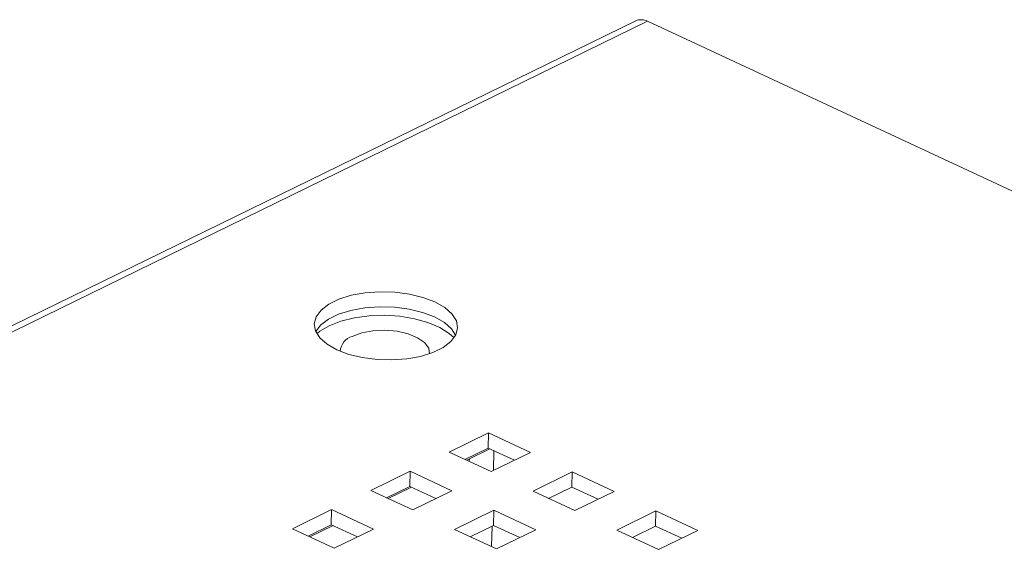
# Paper-space layout '3' of a CAD drawing. Header units: inches. Extents: x 1 to 109, y 1 to 85.
# Tile 33 of 109: x 12.03 to 14.89, y 33.99 to 35.52. Entities that reach past the tile are written whole.
import ezdxf

# ---------------------------------------------------------------- set-up
doc = ezdxf.new("R2010")
doc.units = ezdxf.units.IN
doc.header["$MEASUREMENT"] = 0

psp = doc.layouts.new('3')

# ---------------------------------------------------------------- linework, layer by layer
at = {"color": 7, "linetype": 'Continuous', "lineweight": 15, "ltscale": 5}
for p, q in [((13.8164, 35.5212), (4.7916, 31.1073)), ((13.8506, 35.5197), (4.8257, 31.1058)), ((26.7062, 29.5304), (13.8506, 35.5197)), ((13.3888, 34.3235), (13.2749, 34.2678)), ((13.3877, 34.2797), (13.3888, 34.3235)), ((13.5105, 34.2668), (13.3888, 34.3235)), ((13.2749, 34.2678), (13.3965, 34.2111)), ((13.3202, 34.2467), (13.3877, 34.2797)), ((13.3929, 34.2773), (13.3254, 34.2442)), ((13.3877, 34.2797), (13.464, 34.2441)), ((13.3965, 34.2111), (13.5105, 34.2668)), ((13.161, 34.2121), (13.0471, 34.1563)), ((13.1599, 34.1682), (13.161, 34.2121)), ((13.2826, 34.1554), (13.161, 34.2121)), ((13.6321, 34.2102), (13.5182, 34.1544)), ((13.631, 34.1663), (13.6321, 34.2102)), ((13.7537, 34.1535), (13.6321, 34.2102)), ((13.0471, 34.1563), (13.1687, 34.0997)), ((13.0924, 34.1352), (13.1599, 34.1682)), ((13.1651, 34.1658), (13.0976, 34.1328)), ((13.1599, 34.1682), (13.2362, 34.1327)), ((13.1687, 34.0997), (13.2826, 34.1554)), ((13.5182, 34.1544), (13.6398, 34.0978)), ((13.5635, 34.1333), (13.631, 34.1663)), ((13.631, 34.1663), (13.7073, 34.1308)), ((13.6398, 34.0978), (13.7537, 34.1535)), ((12.9332, 34.1006), (12.8193, 34.0449)), ((12.9321, 34.0568), (12.9332, 34.1006)), ((13.0548, 34.044), (12.9332, 34.1006)), ((13.4043, 34.0987), (13.2903, 34.043)), ((13.4031, 34.0549), (13.4043, 34.0987)), ((13.5259, 34.0421), (13.4043, 34.0987)), ((13.8753, 34.0968), (13.7614, 34.0411)), ((13.8742, 34.053), (13.8753, 34.0968)), ((13.9969, 34.0402), (13.8753, 34.0968)), ((12.8193, 34.0449), (12.9409, 33.9883)), ((12.8646, 34.0238), (12.9321, 34.0568)), ((12.9373, 34.0544), (12.8698, 34.0214)), ((12.9321, 34.0568), (13.0084, 34.0213)), ((12.9409, 33.9883), (13.0548, 34.044)), ((13.2903, 34.043), (13.412, 33.9864)), ((13.3356, 34.0219), (13.4031, 34.0549)), ((13.4031, 34.0549), (13.4795, 34.0194)), ((13.412, 33.9864), (13.5259, 34.0421)), ((13.7614, 34.0411), (13.883, 33.9845)), ((13.8067, 34.02), (13.8742, 34.053)), ((13.8742, 34.053), (13.9505, 34.0175)), ((13.883, 33.9845), (13.9969, 34.0402))]:
    psp.add_line(p, q, dxfattribs=at)
at = {"color": 8, "linetype": 'Continuous', "lineweight": 15, "ltscale": 5}
for p, q in [((13.4031, 34.2143), (13.4046, 34.2718)), ((13.3333, 34.2481), (13.3331, 34.2406)), ((13.3975, 33.9931), (13.399, 34.0529))]:
    psp.add_line(p, q, dxfattribs=at)
at = {"color": 7, "linetype": 'Continuous', "lineweight": 15, "ltscale": 5, "flags": 128}
for points in [[(12.9485, 34.5651), (12.9832, 34.5519), (13.0226, 34.5423), (13.065, 34.5368), (13.1085, 34.5355), (13.1513, 34.5386), (13.1914, 34.5458), (13.2271, 34.557), (13.2569, 34.5716), (13.2794, 34.5889), (13.2937, 34.6082), (13.2991, 34.6287), (13.2954, 34.6494), (13.2827, 34.6695), (13.2617, 34.6881), (13.2332, 34.7044), (13.1985, 34.7176), (13.1591, 34.7271), (13.1167, 34.7327), (13.0731, 34.7339), (13.0304, 34.7309), (12.9903, 34.7236), (12.9545, 34.7124), (12.9248, 34.6979), (12.9023, 34.6806), (12.888, 34.6612), (12.8826, 34.6408), (12.8863, 34.62), (12.8989, 34.5999), (12.92, 34.5813), (12.9485, 34.5651)], [(12.8872, 34.618), (12.9012, 34.6368), (12.9237, 34.6541), (12.9534, 34.6686), (12.9891, 34.6798), (13.0293, 34.6871), (13.072, 34.6901), (13.1156, 34.6889), (13.158, 34.6833), (13.1974, 34.6738), (13.2321, 34.6606), (13.2606, 34.6443), (13.2816, 34.6257), (13.2934, 34.6077)], [(13.2888, 34.6001), (13.2747, 34.6127), (13.247, 34.63), (13.2129, 34.6445), (13.1736, 34.6555), (13.1308, 34.6625), (13.0862, 34.6654), (13.0417, 34.664), (12.9991, 34.6583), (12.9602, 34.6486), (12.9264, 34.6352)], [(12.9264, 34.6352), (12.8993, 34.6188), (12.8905, 34.6115)], [(13.2176, 34.5535), (13.2151, 34.57), (13.2033, 34.5861), (13.183, 34.6003), (13.1555, 34.6115), (13.1231, 34.6189), (13.088, 34.6219), (13.053, 34.6203), (13.0205, 34.6143), (12.993, 34.6042)]]:
    psp.add_lwpolyline(points, dxfattribs=at)
at = {"color": 7, "linetype": 'Continuous', "lineweight": 15, "ltscale": 25}
for centre, radius, start, end in [((13.832, 35.4857), 0.0388, 61.4423, 113.7778), ((13.0078, 34.5564), 0.0501, 107.179, 174.7787)]:
    psp.add_arc(centre, radius, start, end, dxfattribs=at)

doc.saveas('drawing.dxf')
